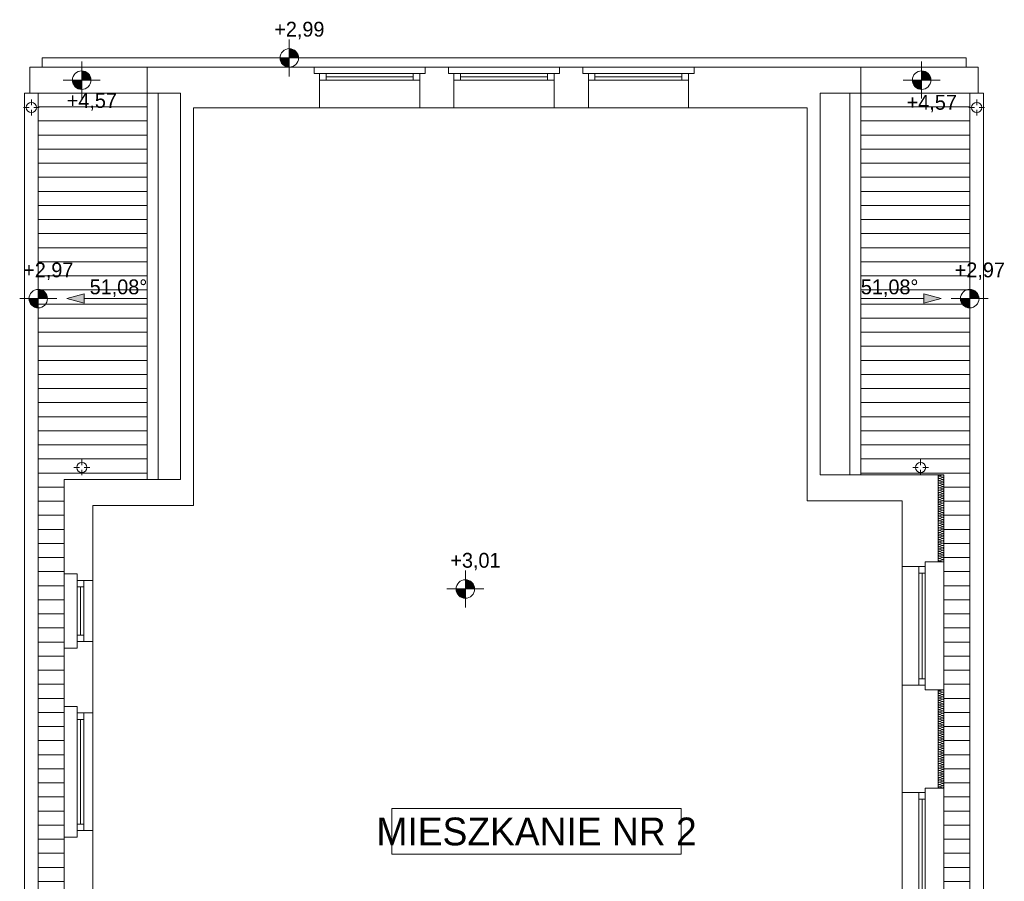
# Model space of a CAD drawing. Extents: x -528673 to -468586, y 24609 to 131944.
# Tile 56 of 87: x -490841 to -480217, y 72658 to 81957. Entities that reach past the tile are written whole.
import ezdxf

# ---------------------------------------------------------------- set-up
doc = ezdxf.new("R2010")
doc.units = 0
doc.header["$MEASUREMENT"] = 0
for name, color, linetype in [('#PODKŁAD', 252, 'Continuous'), ('INWENT DACH', 252, 'Continuous'), ('Inwent Izolacje', 252, 'Continuous'), ('INWENT RZĘDNE', 252, 'Continuous')]:
    doc.layers.add(name, color=color, linetype=linetype)
for name, color, linetype, lineweight in [('0_Nr_Pióra__21', 252, 'Continuous', 9), ('arch wypelnienia_Nr_Pióra__102', 252, 'Continuous', 9), ('INWENT DACH_Nr_Pióra__21', 252, 'Continuous', 9), ('Inwent Izolacje_Nr_Pióra__2', 252, 'Continuous', 13), ('INWENT OPISY_Nr_Pióra__21', 252, 'Continuous', 9), ('INWENT RURY SPUSTOWE_Nr_Pióra__21', 252, 'Continuous', 9), ('INWENT RZĘDNE_Nr_Pióra__21', 252, 'Continuous', 9), ('INWENT. OKNA_Nr_Pióra__5', 252, 'Continuous', 13), ('INWENT.ŚCIANY_Nr_Pióra__1', 252, 'Continuous', 25), ('INWENT.ŚCIANY_Nr_Pióra__21', 252, 'Continuous', 9), ('INWENT.ŚCIANY_Nr_Pióra__3', 252, 'Continuous', 13), ('INWENT.ŚCIANY_Nr_Pióra__5', 252, 'Continuous', 13)]:
    doc.layers.add(name, color=color, linetype=linetype, lineweight=lineweight)
doc.styles.add('GENERATED_STYLE_1', font='txt')
doc.styles.add('GENERATED_STYLE_3', font='txt')
pattern_1 = [(0, (0, 0), (0, 152), [])]

# ---------------------------------------------------------------- blocks, each defined once
blk = doc.blocks.new('Izolacja cieplna 14_213', base_point=(-480930, 74725))
at = {"layer": 'Inwent Izolacje_Nr_Pióra__2', "linetype": 'Continuous'}
for p, q in [((-480888, 74723), (-480912, 74713)), ((-480912, 74711), (-480888, 74700)), ((-480888, 74698), (-480912, 74688)), ((-480912, 74686), (-480888, 74675)), ((-480888, 74673), (-480912, 74663)), ((-480912, 74660), (-480888, 74650)), ((-480888, 74648), (-480912, 74637)), ((-480912, 74635), (-480888, 74625)), ((-480888, 74623), (-480912, 74612)), ((-480912, 74610), (-480888, 74599)), ((-480888, 74597), (-480912, 74587)), ((-480912, 74585), (-480888, 74574)), ((-480888, 74572), (-480912, 74562)), ((-480912, 74559), (-480888, 74549)), ((-480888, 74547), (-480912, 74536)), ((-480912, 74534), (-480888, 74524)), ((-480888, 74522), (-480912, 74511)), ((-480912, 74509), (-480888, 74498)), ((-480888, 74496), (-480912, 74486)), ((-480912, 74484), (-480888, 74473)), ((-480888, 74471), (-480912, 74461)), ((-480912, 74458), (-480888, 74448)), ((-480888, 74446), (-480912, 74435)), ((-480912, 74433), (-480888, 74423)), ((-480888, 74421), (-480912, 74410)), ((-480912, 74408), (-480888, 74398)), ((-480888, 74395), (-480912, 74385)), ((-480912, 74383), (-480888, 74372)), ((-480888, 74370), (-480912, 74360)), ((-480912, 74358), (-480888, 74347)), ((-480888, 74345), (-480912, 74334)), ((-480912, 74332), (-480888, 74322)), ((-480888, 74320), (-480912, 74309)), ((-480912, 74307), (-480888, 74297)), ((-480888, 74294), (-480912, 74284)), ((-480912, 74282), (-480888, 74271)), ((-480888, 74269), (-480912, 74259)), ((-480912, 74257), (-480888, 74246)), ((-480888, 74244), (-480912, 74233)), ((-480912, 74231), (-480888, 74221)), ((-480888, 74219), (-480912, 74208)), ((-480912, 74206), (-480888, 74196)), ((-480888, 74193), (-480912, 74183)), ((-480912, 74181), (-480888, 74170)), ((-480888, 74168), (-480912, 74158)), ((-480912, 74156), (-480888, 74145)), ((-480888, 74143), (-480912, 74133)), ((-480912, 74130), (-480888, 74120)), ((-480888, 74118), (-480912, 74107)), ((-480912, 74105), (-480888, 74095)), ((-480888, 74093), (-480912, 74082)), ((-480912, 74080), (-480888, 74069)), ((-480888, 74067), (-480912, 74057)), ((-480912, 74055), (-480888, 74044)), ((-480888, 74042), (-480912, 74032)), ((-480912, 74029), (-480888, 74019)), ((-480888, 74017), (-480912, 74006)), ((-480912, 74004), (-480888, 73994)), ((-480888, 73992), (-480912, 73981)), ((-480912, 73979), (-480888, 73968)), ((-480888, 73966), (-480912, 73956)), ((-480912, 73954), (-480888, 73943)), ((-480888, 73941), (-480912, 73931)), ((-480912, 73928), (-480888, 73918)), ((-480888, 73916), (-480912, 73905)), ((-480912, 73903), (-480888, 73893)), ((-480888, 73891), (-480912, 73880)), ((-480912, 73878), (-480888, 73868)), ((-480888, 73865), (-480912, 73855)), ((-480912, 73853), (-480888, 73842)), ((-480888, 73840), (-480912, 73830)), ((-480912, 73828), (-480888, 73817)), ((-480888, 73815), (-480912, 73804)), ((-480912, 73802), (-480888, 73792)), ((-480888, 73790), (-480912, 73779)), ((-480912, 73777), (-480888, 73767)), ((-480888, 73764), (-480912, 73754)), ((-480912, 73752), (-480888, 73741)), ((-480888, 73739), (-480912, 73729)), ((-480912, 73727), (-480888, 73716)), ((-480888, 73714), (-480912, 73703)), ((-480912, 73701), (-480888, 73691)), ((-480888, 73689), (-480912, 73678)), ((-480912, 73676), (-480888, 73666))]:
    blk.add_line(p, q, dxfattribs=at)
for centre, start_param, end_param in [((-480917, 74699), 1.158004, 5.125183), ((-480917, 74674), 1.158004, 5.125183), ((-480917, 74725), 3.141593, 5.125182), ((-480883, 74712), 4.299595, 8.266775), ((-480883, 74687), 4.299595, 8.266775), ((-480917, 74649), 1.158004, 5.125183), ((-480917, 74624), 1.158004, 5.125183), ((-480917, 74598), 1.158004, 5.125183), ((-480917, 74573), 1.158004, 5.125183), ((-480883, 74661), 4.299595, 8.266775), ((-480883, 74636), 4.299595, 8.266775), ((-480883, 74611), 4.299595, 8.266775), ((-480883, 74586), 4.299595, 8.266775), ((-480917, 74548), 1.158004, 5.125183), ((-480917, 74523), 1.158004, 5.125183), ((-480917, 74497), 1.158004, 5.125183), ((-480917, 74472), 1.158004, 5.125183), ((-480883, 74560), 4.299595, 8.266775), ((-480883, 74535), 4.299595, 8.266775), ((-480883, 74510), 4.299595, 8.266775), ((-480883, 74485), 4.299595, 8.266775), ((-480917, 74447), 1.158004, 5.125183), ((-480917, 74422), 1.158004, 5.125183), ((-480917, 74396), 1.158004, 5.125183), ((-480917, 74371), 1.158004, 5.125183), ((-480883, 74460), 4.299595, 8.266775), ((-480883, 74434), 4.299595, 8.266775), ((-480883, 74409), 4.299595, 8.266775), ((-480883, 74384), 4.299595, 8.266775), ((-480883, 74359), 4.299595, 8.266775), ((-480917, 74346), 1.158004, 5.125183), ((-480917, 74321), 1.158004, 5.125183), ((-480917, 74295), 1.158004, 5.125183), ((-480917, 74270), 1.158004, 5.125183), ((-480883, 74333), 4.299595, 8.266775), ((-480883, 74308), 4.299595, 8.266775), ((-480883, 74283), 4.299595, 8.266775), ((-480883, 74258), 4.299595, 8.266775), ((-480917, 74245), 1.158004, 5.125183), ((-480917, 74220), 1.158004, 5.125183), ((-480917, 74195), 1.158004, 5.125183), ((-480917, 74169), 1.158004, 5.125183), ((-480917, 74144), 1.158004, 5.125183), ((-480883, 74232), 4.299595, 8.266775), ((-480883, 74207), 4.299595, 8.266775), ((-480883, 74182), 4.299595, 8.266775), ((-480883, 74157), 4.299595, 8.266775), ((-480917, 74119), 1.158004, 5.125183), ((-480917, 74094), 1.158004, 5.125183), ((-480917, 74068), 1.158004, 5.125183), ((-480917, 74043), 1.158004, 5.125183), ((-480883, 74131), 4.299595, 8.266775), ((-480883, 74106), 4.299595, 8.266775), ((-480883, 74081), 4.299595, 8.266775), ((-480883, 74056), 4.299595, 8.266775), ((-480917, 74018), 1.158004, 5.125183), ((-480917, 73993), 1.158004, 5.125183), ((-480917, 73967), 1.158004, 5.125183), ((-480917, 73942), 1.158004, 5.125183), ((-480883, 74030), 4.299595, 8.266775), ((-480883, 74005), 4.299595, 8.266775), ((-480883, 73980), 4.299595, 8.266775), ((-480883, 73955), 4.299595, 8.266775), ((-480883, 73930), 4.299595, 8.266775), ((-480917, 73917), 1.158004, 5.125183), ((-480917, 73892), 1.158004, 5.125183), ((-480917, 73866), 1.158004, 5.125183), ((-480917, 73841), 1.158004, 5.125183), ((-480883, 73904), 4.299595, 8.266775), ((-480883, 73879), 4.299595, 8.266775), ((-480883, 73854), 4.299595, 8.266775), ((-480883, 73829), 4.299595, 8.266775), ((-480917, 73816), 1.158004, 5.125183), ((-480917, 73791), 1.158004, 5.125183), ((-480917, 73765), 1.158004, 5.125183), ((-480917, 73740), 1.158004, 5.125183), ((-480883, 73803), 4.299595, 8.266775), ((-480883, 73778), 4.299595, 8.266775), ((-480883, 73753), 4.299595, 8.266775), ((-480883, 73728), 4.299595, 8.266775), ((-480917, 73715), 1.158004, 5.125183), ((-480917, 73690), 1.158004, 5.125183), ((-480917, 73665), 1.158004, 3.141593), ((-480883, 73702), 4.299595, 8.266775), ((-480883, 73677), 4.299595, 8.266775)]:
    blk.add_ellipse(centre, major_axis=(12.8, 0), ratio=0.9889, start_param=start_param, end_param=end_param, dxfattribs=at)
blk = doc.blocks.new('Izolacja cieplna 14_214', base_point=(-480930, 77045))
at = {"layer": 'Inwent Izolacje_Nr_Pióra__2', "linetype": 'Continuous'}
for p, q in [((-480888, 77043), (-480912, 77033)), ((-480912, 77031), (-480888, 77020)), ((-480888, 77018), (-480912, 77007)), ((-480912, 77005), (-480888, 76995)), ((-480888, 76993), (-480912, 76982)), ((-480912, 76980), (-480888, 76969)), ((-480888, 76967), (-480912, 76957)), ((-480912, 76955), (-480888, 76944)), ((-480888, 76942), (-480912, 76931)), ((-480912, 76929), (-480888, 76919)), ((-480888, 76916), (-480912, 76906)), ((-480912, 76904), (-480888, 76893)), ((-480888, 76891), (-480912, 76880)), ((-480912, 76878), (-480888, 76868)), ((-480888, 76866), (-480912, 76855)), ((-480912, 76853), (-480888, 76842)), ((-480888, 76840), (-480912, 76830)), ((-480912, 76828), (-480888, 76817)), ((-480888, 76815), (-480912, 76804)), ((-480912, 76802), (-480888, 76792)), ((-480888, 76789), (-480912, 76779)), ((-480912, 76777), (-480888, 76766)), ((-480888, 76764), (-480912, 76753)), ((-480912, 76751), (-480888, 76741)), ((-480888, 76739), (-480912, 76728)), ((-480912, 76726), (-480888, 76715)), ((-480888, 76713), (-480912, 76703)), ((-480912, 76700), (-480888, 76690)), ((-480888, 76688), (-480912, 76677)), ((-480912, 76675), (-480888, 76665)), ((-480888, 76662), (-480912, 76652)), ((-480912, 76650), (-480888, 76639)), ((-480888, 76637), (-480912, 76626)), ((-480912, 76624), (-480888, 76614)), ((-480888, 76612), (-480912, 76601)), ((-480912, 76599), (-480888, 76588)), ((-480888, 76586), (-480912, 76576)), ((-480912, 76573), (-480888, 76563)), ((-480888, 76561), (-480912, 76550)), ((-480912, 76548), (-480888, 76537)), ((-480888, 76535), (-480912, 76525)), ((-480912, 76523), (-480888, 76512)), ((-480888, 76510), (-480912, 76499)), ((-480912, 76497), (-480888, 76487)), ((-480888, 76485), (-480912, 76474)), ((-480912, 76472), (-480888, 76461)), ((-480888, 76459), (-480912, 76449)), ((-480912, 76446), (-480888, 76436)), ((-480888, 76434), (-480912, 76423)), ((-480912, 76421), (-480888, 76410)), ((-480888, 76408), (-480912, 76398)), ((-480912, 76396), (-480888, 76385)), ((-480888, 76383), (-480912, 76372)), ((-480912, 76370), (-480888, 76360)), ((-480888, 76358), (-480912, 76347)), ((-480912, 76345), (-480888, 76334)), ((-480888, 76332), (-480912, 76322)), ((-480912, 76319), (-480888, 76309)), ((-480888, 76307), (-480912, 76296)), ((-480912, 76294), (-480888, 76283)), ((-480888, 76281), (-480912, 76271)), ((-480912, 76269), (-480888, 76258)), ((-480888, 76256), (-480912, 76245)), ((-480912, 76243), (-480888, 76233)), ((-480888, 76230), (-480912, 76220)), ((-480912, 76218), (-480888, 76207)), ((-480888, 76205), (-480912, 76195)), ((-480912, 76192), (-480888, 76182)), ((-480888, 76180), (-480912, 76169)), ((-480912, 76167), (-480888, 76156)), ((-480888, 76154), (-480912, 76144)), ((-480912, 76142), (-480888, 76131)), ((-480888, 76129), (-480912, 76118)), ((-480912, 76116), (-480888, 76106))]:
    blk.add_line(p, q, dxfattribs=at)
for centre, start_param, end_param in [((-480917, 77019), 1.158004, 5.125183), ((-480917, 77045), 3.141593, 5.125182), ((-480883, 77032), 4.299595, 8.266775), ((-480917, 76994), 1.158004, 5.125183), ((-480917, 76968), 1.158004, 5.125183), ((-480917, 76943), 1.158004, 5.125183), ((-480917, 76918), 1.158004, 5.125183), ((-480883, 77006), 4.299595, 8.266775), ((-480883, 76981), 4.299595, 8.266775), ((-480883, 76956), 4.299595, 8.266775), ((-480883, 76930), 4.299595, 8.266775), ((-480883, 76905), 4.299595, 8.266775), ((-480917, 76892), 1.158004, 5.125183), ((-480917, 76867), 1.158004, 5.125183), ((-480917, 76841), 1.158004, 5.125183), ((-480917, 76816), 1.158004, 5.125183), ((-480883, 76879), 4.299595, 8.266775), ((-480883, 76854), 4.299595, 8.266775), ((-480883, 76829), 4.299595, 8.266775), ((-480883, 76803), 4.299595, 8.266775), ((-480917, 76790), 1.158004, 5.125183), ((-480917, 76765), 1.158004, 5.125183), ((-480917, 76740), 1.158004, 5.125183), ((-480917, 76714), 1.158004, 5.125183), ((-480883, 76778), 4.299595, 8.266775), ((-480883, 76752), 4.299595, 8.266775), ((-480883, 76727), 4.299595, 8.266775), ((-480883, 76702), 4.299595, 8.266775), ((-480917, 76689), 1.158004, 5.125183), ((-480917, 76663), 1.158004, 5.125183), ((-480917, 76638), 1.158004, 5.125183), ((-480917, 76613), 1.158004, 5.125183), ((-480917, 76587), 1.158004, 5.125183), ((-480883, 76676), 4.299595, 8.266775), ((-480883, 76651), 4.299595, 8.266775), ((-480883, 76625), 4.299595, 8.266775), ((-480883, 76600), 4.299595, 8.266775), ((-480917, 76562), 1.158004, 5.125183), ((-480917, 76536), 1.158004, 5.125183), ((-480917, 76511), 1.158004, 5.125183), ((-480917, 76486), 1.158004, 5.125183), ((-480883, 76575), 4.299595, 8.266775), ((-480883, 76549), 4.299595, 8.266775), ((-480883, 76524), 4.299595, 8.266775), ((-480883, 76498), 4.299595, 8.266775), ((-480917, 76460), 1.158004, 5.125183), ((-480917, 76435), 1.158004, 5.125183), ((-480917, 76409), 1.158004, 5.125183), ((-480917, 76384), 1.158004, 5.125183), ((-480883, 76473), 4.299595, 8.266775), ((-480883, 76448), 4.299595, 8.266775), ((-480883, 76422), 4.299595, 8.266775), ((-480883, 76397), 4.299595, 8.266775), ((-480917, 76359), 1.158004, 5.125183), ((-480917, 76333), 1.158004, 5.125183), ((-480917, 76308), 1.158004, 5.125183), ((-480917, 76282), 1.158004, 5.125183), ((-480883, 76371), 4.299595, 8.266775), ((-480883, 76346), 4.299595, 8.266775), ((-480883, 76320), 4.299595, 8.266775), ((-480883, 76295), 4.299595, 8.266775), ((-480883, 76270), 4.299595, 8.266775), ((-480917, 76257), 1.158004, 5.125183), ((-480917, 76232), 1.158004, 5.125183), ((-480917, 76206), 1.158004, 5.125183), ((-480917, 76181), 1.158004, 5.125183), ((-480883, 76244), 4.299595, 8.266775), ((-480883, 76219), 4.299595, 8.266775), ((-480883, 76193), 4.299595, 8.266775), ((-480883, 76168), 4.299595, 8.266775), ((-480917, 76155), 1.158004, 5.125183), ((-480917, 76130), 1.158004, 5.125183), ((-480917, 76105), 1.158004, 3.141593), ((-480883, 76143), 4.299595, 8.266775), ((-480883, 76117), 4.299595, 8.266775)]:
    blk.add_ellipse(centre, major_axis=(12.8, 0), ratio=0.995456, start_param=start_param, end_param=end_param, dxfattribs=at)
blk = doc.blocks.new('Linia_89', base_point=(-481765, 78947))
at = {"layer": 'INWENT DACH_Nr_Pióra__21', "linetype": 'Continuous'}
blk.add_hatch(color=256, dxfattribs=at).paths.add_polyline_path([(-480898, 78947), (-481084, 78897), (-481084, 78997)], flags=0)
for p, q in [((-481765, 78947), (-481084, 78947)), ((-480898, 78947), (-481084, 78997)), ((-481084, 78897), (-481084, 78997)), ((-480898, 78947), (-481084, 78897))]:
    blk.add_line(p, q, dxfattribs=at)
blk = doc.blocks.new('Linia_90', base_point=(-489465, 78947))
at = {"layer": 'INWENT DACH_Nr_Pióra__21', "linetype": 'Continuous'}
blk.add_hatch(color=256, dxfattribs=at).paths.add_polyline_path([(-490332, 78947), (-490146, 78997), (-490146, 78897)], flags=0)
for p, q in [((-490332, 78947), (-490146, 78997)), ((-490332, 78947), (-490146, 78897)), ((-490146, 78997), (-490146, 78897)), ((-489465, 78947), (-490146, 78947))]:
    blk.add_line(p, q, dxfattribs=at)
blk = doc.blocks.new('Koty wysokościowe_99', base_point=(-486032, 75813))
at = {"layer": 'INWENT RZĘDNE_Nr_Pióra__21', "linetype": 'Continuous'}
for points in [[(-486032, 75813), (-485932, 75813), (-485940, 75851), (-485962, 75884), (-485994, 75905), (-486032, 75913)], [(-486032, 75813), (-486132, 75813), (-486125, 75775), (-486103, 75742), (-486071, 75721), (-486032, 75713)]]:
    blk.add_hatch(color=256, dxfattribs=at).paths.add_polyline_path(points, flags=0)
for p, q in [((-486032, 75613), (-486032, 76013)), ((-486232, 75813), (-485832, 75813))]:
    blk.add_line(p, q, dxfattribs=at)
blk.add_circle((-486032, 75813), 100, dxfattribs=at)
at = {"layer": 'INWENT RZĘDNE_Nr_Pióra__21', "insert": (-486194, 76013), "char_height": 160, "attachment_point": 7, "style": 'GENERATED_STYLE_1'}
blk.add_mtext('{+3,01}', dxfattribs=at)
blk = doc.blocks.new('Koty wysokościowe_102', base_point=(-490641, 78947))
at = {"layer": 'INWENT RZĘDNE_Nr_Pióra__21', "linetype": 'Continuous'}
for points in [[(-490641, 78947), (-490541, 78947), (-490549, 78985), (-490570, 79018), (-490603, 79040), (-490641, 79047)], [(-490641, 78947), (-490741, 78947), (-490733, 78909), (-490712, 78877), (-490679, 78855), (-490641, 78847)]]:
    blk.add_hatch(color=256, dxfattribs=at).paths.add_polyline_path(points, flags=0)
for p, q in [((-490641, 78747), (-490641, 79147)), ((-490841, 78947), (-490441, 78947))]:
    blk.add_line(p, q, dxfattribs=at)
blk.add_circle((-490641, 78947), 100, dxfattribs=at)
at = {"layer": 'INWENT RZĘDNE_Nr_Pióra__21', "insert": (-490803, 79147), "char_height": 160, "attachment_point": 7, "style": 'GENERATED_STYLE_1'}
blk.add_mtext('{+2,97}', dxfattribs=at)
blk = doc.blocks.new('Koty wysokościowe_103', base_point=(-480590, 78947))
at = {"layer": 'INWENT RZĘDNE_Nr_Pióra__21', "linetype": 'Continuous'}
for points in [[(-480590, 78947), (-480490, 78947), (-480498, 78985), (-480519, 79018), (-480552, 79040), (-480590, 79047)], [(-480590, 78947), (-480690, 78947), (-480683, 78909), (-480661, 78877), (-480628, 78855), (-480590, 78847)]]:
    blk.add_hatch(color=256, dxfattribs=at).paths.add_polyline_path(points, flags=0)
for p, q in [((-480590, 78747), (-480590, 79147)), ((-480790, 78947), (-480390, 78947))]:
    blk.add_line(p, q, dxfattribs=at)
blk.add_circle((-480590, 78947), 100, dxfattribs=at)
at = {"layer": 'INWENT RZĘDNE_Nr_Pióra__21', "insert": (-480752, 79147), "char_height": 160, "attachment_point": 7, "style": 'GENERATED_STYLE_1'}
blk.add_mtext('{+2,97}', dxfattribs=at)
blk = doc.blocks.new('Koty wysokościowe_104', base_point=(-490172, 81305))
at = {"layer": 'INWENT RZĘDNE_Nr_Pióra__21', "linetype": 'Continuous'}
for points in [[(-490172, 81305), (-490072, 81305), (-490079, 81343), (-490101, 81375), (-490133, 81397), (-490172, 81405)], [(-490172, 81305), (-490272, 81305), (-490264, 81266), (-490242, 81234), (-490210, 81212), (-490172, 81205)]]:
    blk.add_hatch(color=256, dxfattribs=at).paths.add_polyline_path(points, flags=0)
for p, q in [((-490172, 81105), (-490172, 81505)), ((-490372, 81305), (-489972, 81305))]:
    blk.add_line(p, q, dxfattribs=at)
blk.add_circle((-490172, 81305), 100, dxfattribs=at)
at = {"layer": 'INWENT RZĘDNE_Nr_Pióra__21', "insert": (-490333, 80976), "char_height": 160, "attachment_point": 7, "style": 'GENERATED_STYLE_1'}
blk.add_mtext('{+4,57}', dxfattribs=at)
blk = doc.blocks.new('Koty wysokościowe_105', base_point=(-481109, 81305))
at = {"layer": 'INWENT RZĘDNE_Nr_Pióra__21', "linetype": 'Continuous'}
for points in [[(-481109, 81305), (-481009, 81305), (-481016, 81343), (-481038, 81375), (-481070, 81397), (-481109, 81405)], [(-481109, 81305), (-481209, 81305), (-481201, 81266), (-481179, 81234), (-481147, 81212), (-481109, 81205)]]:
    blk.add_hatch(color=256, dxfattribs=at).paths.add_polyline_path(points, flags=0)
for p, q in [((-481109, 81105), (-481109, 81505)), ((-481309, 81305), (-480909, 81305))]:
    blk.add_line(p, q, dxfattribs=at)
blk.add_circle((-481109, 81305), 100, dxfattribs=at)
at = {"layer": 'INWENT RZĘDNE_Nr_Pióra__21', "insert": (-481270, 80956), "char_height": 160, "attachment_point": 7, "style": 'GENERATED_STYLE_1'}
blk.add_mtext('{+4,57}', dxfattribs=at)
blk = doc.blocks.new('Koty wysokościowe_111', base_point=(-487932, 81545))
at = {"layer": 'INWENT RZĘDNE_Nr_Pióra__21', "linetype": 'Continuous'}
for points in [[(-487932, 81545), (-487832, 81545), (-487840, 81583), (-487862, 81615), (-487894, 81637), (-487932, 81645)], [(-487932, 81545), (-488032, 81545), (-488025, 81506), (-488003, 81474), (-487970, 81452), (-487932, 81445)]]:
    blk.add_hatch(color=256, dxfattribs=at).paths.add_polyline_path(points, flags=0)
for p, q in [((-487932, 81345), (-487932, 81745)), ((-488132, 81545), (-487732, 81545))]:
    blk.add_line(p, q, dxfattribs=at)
blk.add_circle((-487932, 81545), 100, dxfattribs=at)
at = {"layer": 'INWENT RZĘDNE_Nr_Pióra__21', "insert": (-488094, 81745), "char_height": 160, "attachment_point": 7, "style": 'GENERATED_STYLE_1'}
blk.add_mtext('{+2,99}', dxfattribs=at)
blk = doc.blocks.new('PIĘTRO')
at = {"layer": 'arch wypelnienia_Nr_Pióra__102', "linetype": 'Continuous', "lineweight": 15}
h = blk.add_hatch(dxfattribs=at)
h.set_pattern_fill('Plank_Floor', color=252, style=0, pattern_type=2)
h.set_pattern_definition(pattern_1)
h.paths.add_polyline_path([(-489465, 81165), (-490641, 81165), (-490641, 68585), (-490360, 68585), (-490360, 69140), (-490360, 70210), (-490360, 71105), (-490360, 72515), (-490360, 73135), (-490360, 74545), (-490360, 75175), (-490360, 75975), (-490360, 76995), (-489465, 76995)], flags=0)
h = blk.add_hatch(dxfattribs=at)
h.set_pattern_fill('Plank_Floor', color=252, style=0, pattern_type=2)
h.set_pattern_definition(pattern_1)
h.paths.add_polyline_path([(-480677, 68861), (-480590, 68861), (-480590, 81165), (-481765, 81165), (-481765, 77045), (-480930, 77045), (-480870, 77045), (-480870, 76105), (-480870, 74725), (-480870, 73665), (-480870, 72285), (-480870, 71225), (-480870, 69845), (-480870, 68861)], flags=0)
at = {"layer": 'INWENT DACH_Nr_Pióra__21', "color": 252, "linetype": 'Continuous', "lineweight": 15}
for p, q in [((-490715, 81035), (-490715, 81095)), ((-490641, 81165), (-490641, 68585)), ((-489465, 81165), (-489465, 76995)), ((-489345, 81165), (-489345, 76995)), ((-481885, 81165), (-481885, 77045)), ((-481765, 81165), (-481765, 77045)), ((-480515, 81035), (-480515, 81095)), ((-490740, 81010), (-490800, 81010)), ((-490715, 80985), (-490715, 80925)), ((-490690, 81010), (-490630, 81010)), ((-480540, 81010), (-480600, 81010)), ((-480515, 80985), (-480515, 80925)), ((-480490, 81010), (-480430, 81010)), ((-490170, 77150), (-490170, 77210)), ((-481120, 77150), (-481120, 77210)), ((-490195, 77125), (-490255, 77125)), ((-490170, 77100), (-490170, 77040)), ((-490145, 77125), (-490085, 77125)), ((-481145, 77125), (-481205, 77125)), ((-481120, 77100), (-481120, 77040)), ((-481095, 77125), (-481035, 77125))]:
    blk.add_line(p, q, dxfattribs=at)
for centre in [(-490715, 81010), (-480515, 81010), (-490170, 77125), (-481120, 77125)]:
    blk.add_circle(centre, 55, dxfattribs=at)
at = {"layer": 'INWENT RURY SPUSTOWE_Nr_Pióra__21', "color": 252, "linetype": 'Continuous', "lineweight": 15}
for p, q in [((-490641, 81165), (-490790, 81165)), ((-490790, 81165), (-490790, 68935)), ((-480590, 81165), (-480440, 81165)), ((-480590, 81165), (-480590, 68861)), ((-480440, 81165), (-480440, 68861))]:
    blk.add_line(p, q, dxfattribs=at)
at = {"layer": 'INWENT. OKNA_Nr_Pióra__5', "color": 252, "linetype": 'Continuous', "lineweight": 15}
for p, q in [((-487605, 81375), (-487605, 81305)), ((-487605, 81375), (-486525, 81375)), ((-487605, 81305), (-486525, 81305)), ((-487535, 81375), (-487535, 81305)), ((-487535, 81340), (-486595, 81340)), ((-486595, 81375), (-486595, 81305)), ((-486525, 81375), (-486525, 81305)), ((-486155, 81375), (-486155, 81305)), ((-486155, 81375), (-485075, 81375)), ((-486155, 81305), (-485075, 81305)), ((-486085, 81375), (-486085, 81305)), ((-486085, 81340), (-485145, 81340)), ((-485145, 81375), (-485145, 81305)), ((-485075, 81375), (-485075, 81305)), ((-484705, 81375), (-484705, 81305)), ((-484705, 81375), (-483625, 81375)), ((-484705, 81305), (-483625, 81305)), ((-484635, 81375), (-484635, 81305)), ((-484635, 81340), (-483695, 81340)), ((-483695, 81375), (-483695, 81305)), ((-483625, 81375), (-483625, 81305)), ((-481070, 76055), (-481140, 76055)), ((-481140, 76055), (-481140, 74775)), ((-481070, 75985), (-481140, 75985)), ((-481105, 75985), (-481105, 74845)), ((-481070, 76055), (-481070, 74775)), ((-490150, 75905), (-490220, 75905)), ((-490220, 75905), (-490220, 75245)), ((-490150, 75905), (-490150, 75245)), ((-490150, 75835), (-490220, 75835)), ((-490185, 75835), (-490185, 75315)), ((-490150, 75315), (-490220, 75315)), ((-490150, 75245), (-490220, 75245)), ((-481070, 74845), (-481140, 74845)), ((-481070, 74775), (-481140, 74775)), ((-490150, 74475), (-490220, 74475)), ((-490220, 74475), (-490220, 73205)), ((-490150, 74475), (-490150, 73205)), ((-490150, 74405), (-490220, 74405)), ((-490185, 74405), (-490185, 73275)), ((-481070, 73615), (-481140, 73615)), ((-481140, 73615), (-481140, 72335)), ((-481070, 73545), (-481140, 73545)), ((-481105, 73545), (-481105, 72405)), ((-481070, 73615), (-481070, 72335)), ((-490150, 73275), (-490220, 73275)), ((-490150, 73205), (-490220, 73205))]:
    blk.add_line(p, q, dxfattribs=at)
at = {"layer": 'INWENT.ŚCIANY_Nr_Pióra__1', "color": 252, "linetype": 'Continuous', "lineweight": 15}
for p, q in [((-487665, 81445), (-489465, 81445)), ((-489465, 81445), (-489465, 81165)), ((-487665, 81375), (-487665, 81445)), ((-486465, 81375), (-486465, 81445)), ((-486465, 81445), (-486215, 81445)), ((-486215, 81375), (-486215, 81445)), ((-485015, 81375), (-485015, 81445)), ((-485015, 81445), (-484765, 81445)), ((-484765, 81375), (-484765, 81445)), ((-483565, 81375), (-483565, 81445)), ((-483565, 81445), (-481765, 81445)), ((-481765, 81445), (-481765, 81165)), ((-487665, 81375), (-487605, 81375)), ((-487605, 81005), (-487605, 81375)), ((-486525, 81005), (-486525, 81375)), ((-486525, 81375), (-486465, 81375)), ((-486155, 81375), (-486215, 81375)), ((-486155, 81005), (-486155, 81375)), ((-485075, 81005), (-485075, 81375)), ((-485075, 81375), (-485015, 81375)), ((-484705, 81375), (-484765, 81375)), ((-484705, 81005), (-484705, 81375)), ((-483625, 81005), (-483625, 81375)), ((-483625, 81375), (-483565, 81375)), ((-489105, 81165), (-489465, 81165)), ((-489105, 76995), (-489105, 81165)), ((-482205, 77045), (-482205, 81165)), ((-481765, 81165), (-482205, 81165)), ((-488965, 76995), (-488965, 81005)), ((-488965, 81005), (-487605, 81005)), ((-486525, 81005), (-486155, 81005)), ((-485075, 81005), (-485045, 81005)), ((-485045, 81005), (-484955, 81005)), ((-484955, 81005), (-484705, 81005)), ((-483625, 81005), (-482345, 81005)), ((-482345, 76765), (-482345, 81005)), ((-480930, 77045), (-482205, 77045)), ((-480930, 76105), (-480930, 77045)), ((-490360, 75975), (-490360, 76995)), ((-490360, 76995), (-489105, 76995)), ((-488965, 76995), (-488965, 76715)), ((-488965, 76715), (-490050, 76715)), ((-490050, 76715), (-490050, 75905)), ((-481320, 76765), (-482345, 76765)), ((-481320, 76055), (-481320, 76765)), ((-481070, 76055), (-481070, 76105)), ((-481070, 76105), (-480930, 76105)), ((-490220, 75975), (-490360, 75975)), ((-490220, 75905), (-490220, 75975)), ((-481320, 76055), (-481070, 76055)), ((-490050, 75905), (-490220, 75905)), ((-490050, 75245), (-490220, 75245)), ((-490220, 75175), (-490220, 75245)), ((-490050, 75245), (-490050, 74805)), ((-490220, 75175), (-490360, 75175)), ((-490360, 74545), (-490360, 75175)), ((-490050, 74665), (-490050, 74805)), ((-481320, 74775), (-481070, 74775)), ((-481320, 74775), (-481320, 73615)), ((-481070, 74775), (-481070, 74725)), ((-481070, 74725), (-480930, 74725)), ((-480930, 73665), (-480930, 74725)), ((-490050, 74475), (-490050, 74665)), ((-490220, 74545), (-490360, 74545)), ((-490220, 74545), (-490220, 74475)), ((-490050, 74475), (-490220, 74475)), ((-481070, 73615), (-481070, 73665)), ((-481070, 73665), (-480930, 73665)), ((-481320, 73615), (-481070, 73615)), ((-490050, 73205), (-490220, 73205)), ((-490220, 73205), (-490220, 73135)), ((-490050, 72445), (-490050, 73205)), ((-490220, 73135), (-490360, 73135)), ((-490360, 72515), (-490360, 73135))]:
    blk.add_line(p, q, dxfattribs=at)
at = {"layer": 'INWENT.ŚCIANY_Nr_Pióra__21', "color": 252, "linetype": 'Continuous', "lineweight": 15}
for p, q in [((-487665, 81445), (-486465, 81445)), ((-486215, 81445), (-485015, 81445)), ((-484765, 81445), (-483565, 81445)), ((-487605, 81005), (-486525, 81005)), ((-486155, 81005), (-485075, 81005)), ((-484705, 81005), (-483625, 81005)), ((-480870, 74725), (-480870, 76105)), ((-490360, 75175), (-490360, 75975)), ((-481320, 74775), (-481320, 76055)), ((-490050, 75245), (-490050, 75905)), ((-490360, 74545), (-490360, 73135)), ((-490050, 73205), (-490050, 74475)), ((-480870, 72285), (-480870, 73665)), ((-481320, 72335), (-481320, 73615))]:
    blk.add_line(p, q, dxfattribs=at)
at = {"layer": 'INWENT.ŚCIANY_Nr_Pióra__3', "color": 252, "linetype": 'Continuous', "lineweight": 15}
for p, q in [((-480870, 77045), (-480930, 77045)), ((-480870, 76105), (-480870, 77045)), ((-480870, 76105), (-480930, 76105)), ((-480870, 74725), (-480930, 74725)), ((-480870, 74725), (-480870, 73665)), ((-480870, 73665), (-480930, 73665))]:
    blk.add_line(p, q, dxfattribs=at)
at = {"layer": 'INWENT.ŚCIANY_Nr_Pióra__5', "color": 252, "linetype": 'Continuous', "lineweight": 15}
for p, q in [((-490600, 81445), (-490600, 81545)), ((-490600, 81545), (-480630, 81545)), ((-480630, 81545), (-480630, 81445)), ((-490730, 81445), (-490730, 81165)), ((-489465, 81445), (-490730, 81445)), ((-481765, 81445), (-480500, 81445)), ((-480500, 81445), (-480500, 81165)), ((-489465, 81165), (-490730, 81165)), ((-480500, 81165), (-481765, 81165))]:
    blk.add_line(p, q, dxfattribs=at)
at = {"layer": 'INWENT DACH', "color": 252, "linetype": 'Continuous', "lineweight": 15}
for name, p in [('Linia_90', (-489465, 78947)), ('Linia_89', (-481765, 78947))]:
    blk.add_blockref(name, p, dxfattribs=at)
at = {"layer": 'Inwent Izolacje', "color": 252, "linetype": 'Continuous', "lineweight": 15}
for name, p in [('Izolacja cieplna 14_214', (-480930, 77045)), ('Izolacja cieplna 14_213', (-480930, 74725))]:
    blk.add_blockref(name, p, dxfattribs=at)
at = {"layer": 'INWENT RZĘDNE', "color": 252, "lineweight": 15}
for name, p in [('Koty wysokościowe_111', (-487932, 81545)), ('Koty wysokościowe_104', (-490172, 81305)), ('Koty wysokościowe_105', (-481109, 81305)), ('Koty wysokościowe_102', (-490641, 78947)), ('Koty wysokościowe_103', (-480590, 78947)), ('Koty wysokościowe_99', (-486032, 75813))]:
    blk.add_blockref(name, p, dxfattribs=at)
at = {"layer": '0_Nr_Pióra__21', "color": 252, "linetype": 'Continuous', "lineweight": 15, "char_height": 160, "style": 'GENERATED_STYLE_1'}
for insert, attachment_point in [((-489465, 78964), 9), ((-481765, 78964), 7)]:
    blk.add_mtext('{51,08°}', dxfattribs=dict(at, insert=insert, attachment_point=attachment_point))
at = {"color": 252, "linetype": 'Continuous', "lineweight": 15, "ltscale": 1963014.440987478}
blk.add_wipeout([(-486825, 73445), (-483703, 73445), (-483703, 72951), (-486825, 72951)], dxfattribs=at).dxf.layer = 'INWENT OPISY_Nr_Pióra__21'
at = {"layer": 'INWENT OPISY_Nr_Pióra__21', "color": 252, "linetype": 'Continuous', "lineweight": 15, "flags": 128}
blk.add_lwpolyline([(-486825, 73445), (-483703, 73445), (-483703, 72951), (-486825, 72951)], close=True, dxfattribs=at)
at = {"layer": 'INWENT OPISY_Nr_Pióra__21', "color": 252, "linetype": 'Continuous', "lineweight": 15, "insert": (-485264, 73042), "char_height": 300, "attachment_point": 8, "style": 'GENERATED_STYLE_3'}
blk.add_mtext('{MIESZKANIE NR 2 }', dxfattribs=at)

msp = doc.modelspace()

# ---------------------------------------------------------------- block references
at = {"layer": '#PODKŁAD'}
msp.add_blockref('PIĘTRO', (0, 0), dxfattribs=at)

doc.saveas('drawing.dxf')
